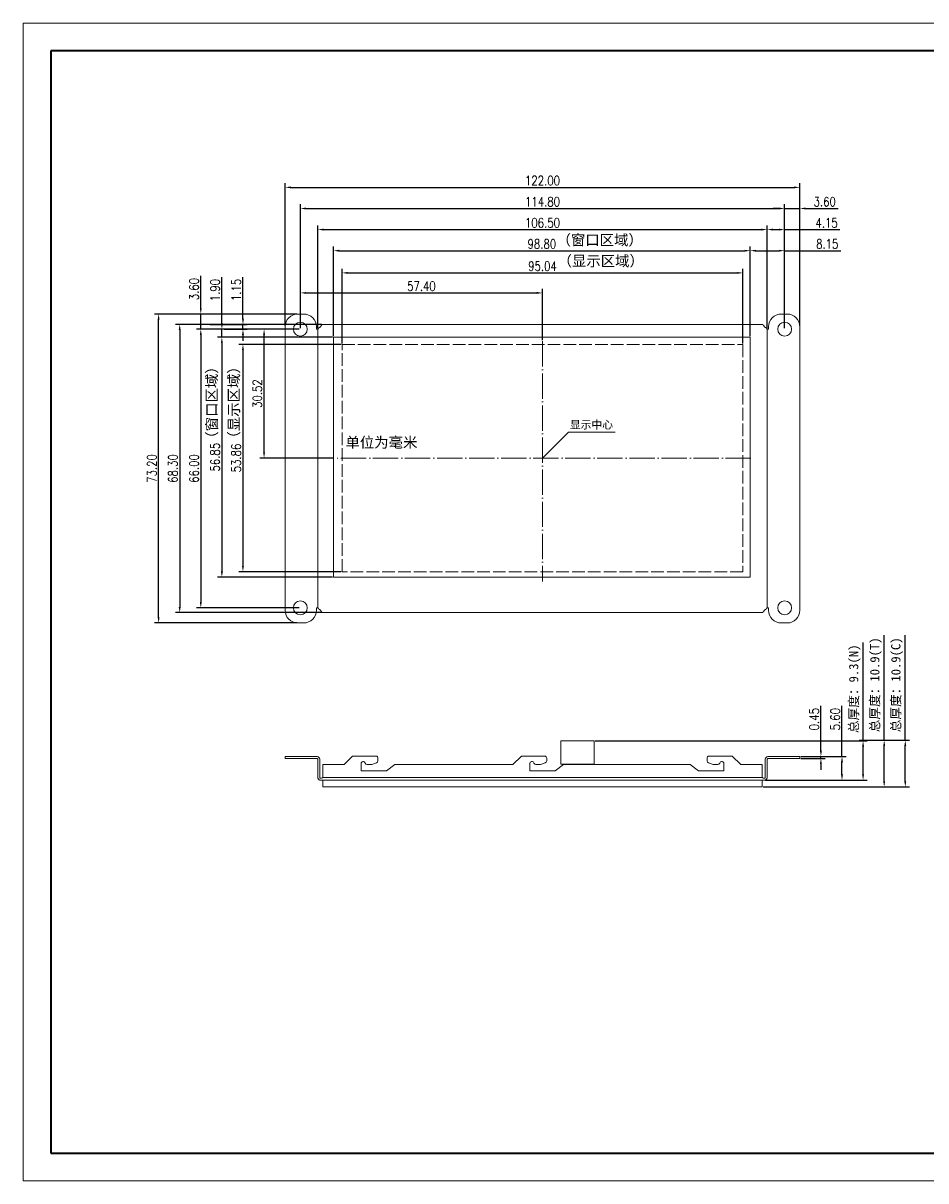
# Model space of a CAD drawing. Header units: millimetres. Extents: x 2700 to 3087, y -2647 to -2373.
# Tile 1 of 2: x 2700 to 2914, y -2647 to -2373. Entities that reach past the tile are written whole.
import ezdxf

# ---------------------------------------------------------------- set-up
doc = ezdxf.new("R2010")
doc.units = ezdxf.units.MM
doc.header["$LTSCALE"] = 0.5
doc.header["$PDSIZE"] = -5
doc.linetypes.add('ACAD_ISO02W100', pattern=[15, 12, -3])
doc.linetypes.add('ACAD_ISO04W100', pattern=[30, 24, -3, 0, -3])
doc.layers.get('0').update_dxf_attribs({"lineweight": 18})
doc.layers.get('Defpoints').update_dxf_attribs({"lineweight": 18})
doc.layers.add('粗实线层', color=7, linetype='Continuous', lineweight=35)
doc.layers.add('细实线层', color=7, linetype='Continuous', lineweight=18)
doc.styles.add('ROMANS', font='romans.shx', dxfattribs={"width": 0.8, "bigfont": 'gbcbig.shx'})
doc.styles.get("Standard").update_dxf_attribs({"font": 'txt.shx', "bigfont": 'gbcbig.shx'})
doc.styles.add('宋体', font='SimSun.ttf')
doc.dimstyles.new('ISO-25$0', dxfattribs={"dimscale": 0.8, "dimtxt": 2.75, "dimasz": 1.7, "dimexe": 1.25, "dimexo": 0.3, "dimtad": 1, "dimzin": 0, "dimdsep": 46, "dimtxsty": 'ROMANS', "dimcen": 2, "dimdle": 3.4, "dimclrd": 256, "dimclre": 256, "dimclrt": 256, "dimadec": 0, "dimazin": 0, "dimtfac": 1, "dimtmove": 0, "dimatfit": 3, "dimfxl": 0, "dimtolj": 1, "dimtzin": 0, "dimarcsym": 0})

# ---------------------------------------------------------------- blocks, each defined once
blk = doc.blocks.new('*X2')
at = {"layer": '粗实线层'}
for p, q in [((-287, 200), (-287, -200)), ((287, 200), (-287, 200)), ((-287, -200), (287, -200))]:
    blk.add_line(p, q, dxfattribs=at)
at = {"layer": '细实线层'}
for p, q in [((297, 210), (-297, 210)), ((-297, 210), (-297, -210)), ((-297, -210), (297, -210))]:
    blk.add_line(p, q, dxfattribs=at)
blk = doc.blocks.new('*D115')
at = {"lineweight": -2, "ltscale": 0.5}
for p, q in [((2765.26, -2445.05), (2765.26, -2435.69)), ((2766.62, -2436.69), (2821.3, -2436.69)), ((2822.66, -2447.91), (2822.66, -2435.69))]:
    blk.add_line(p, q, dxfattribs=at)
at = {"ltscale": 0.5}
for points in [[(2766.62, -2436.47), (2766.62, -2436.92), (2765.26, -2436.69)], [(2821.3, -2436.47), (2821.3, -2436.92), (2822.66, -2436.69)]]:
    blk.add_solid(points, dxfattribs=at)
at = {"layer": 'Defpoints', "color": 0, "ltscale": 0.5}
for p in [(2822.66, -2436.69), (2765.26, -2445.29), (2822.66, -2448.15)]:
    blk.add_point(p, dxfattribs=at)
at = {"lineweight": 0, "ltscale": 0.5, "insert": (2793.96, -2435.09), "char_height": 2.2, "attachment_point": 5, "style": 'ROMANS'}
blk.add_mtext('\\A1;57.40', dxfattribs=at)
blk = doc.blocks.new('*D112')
at = {"lineweight": -2, "ltscale": 0.5}
for p, q in [((2761.66, -2444.45), (2761.66, -2410.69)), ((2883.66, -2444.45), (2883.66, -2410.69)), ((2763.02, -2411.69), (2882.3, -2411.69))]:
    blk.add_line(p, q, dxfattribs=at)
at = {"ltscale": 0.5}
for points in [[(2763.02, -2411.47), (2763.02, -2411.92), (2761.66, -2411.69)], [(2882.3, -2411.47), (2882.3, -2411.92), (2883.66, -2411.69)]]:
    blk.add_solid(points, dxfattribs=at)
at = {"layer": 'Defpoints', "color": 0, "ltscale": 0.5}
for p in [(2883.66, -2411.69), (2761.66, -2444.69), (2883.66, -2444.69)]:
    blk.add_point(p, dxfattribs=at)
at = {"lineweight": 0, "ltscale": 0.5, "insert": (2822.66, -2410.09), "char_height": 2.2, "attachment_point": 5, "style": 'ROMANS'}
blk.add_mtext('\\A1;122.00', dxfattribs=at)
blk = doc.blocks.new('*D111')
at = {"lineweight": -2, "ltscale": 0.5}
for p, q in [((2765.26, -2445.05), (2765.26, -2415.69)), ((2880.06, -2445.05), (2880.06, -2415.69)), ((2766.62, -2416.69), (2878.7, -2416.69))]:
    blk.add_line(p, q, dxfattribs=at)
at = {"ltscale": 0.5}
for points in [[(2766.62, -2416.47), (2766.62, -2416.92), (2765.26, -2416.69)], [(2878.7, -2416.47), (2878.7, -2416.92), (2880.06, -2416.69)]]:
    blk.add_solid(points, dxfattribs=at)
at = {"layer": 'Defpoints', "color": 0, "ltscale": 0.5}
for p in [(2880.06, -2416.69), (2765.26, -2445.29), (2880.06, -2445.29)]:
    blk.add_point(p, dxfattribs=at)
at = {"lineweight": 0, "ltscale": 0.5, "insert": (2822.66, -2415.09), "char_height": 2.2, "attachment_point": 5, "style": 'ROMANS'}
blk.add_mtext('\\A1;114.80', dxfattribs=at)
blk = doc.blocks.new('*D110')
at = {"lineweight": -2, "ltscale": 0.5}
for p, q in [((2775.14, -2448.64), (2775.14, -2430.95)), ((2776.5, -2431.95), (2868.82, -2431.95)), ((2870.18, -2448.64), (2870.18, -2430.95))]:
    blk.add_line(p, q, dxfattribs=at)
at = {"ltscale": 0.5}
for points in [[(2776.5, -2431.73), (2776.5, -2432.18), (2775.14, -2431.95)], [(2868.82, -2431.73), (2868.82, -2432.18), (2870.18, -2431.95)]]:
    blk.add_solid(points, dxfattribs=at)
at = {"layer": 'Defpoints', "color": 0, "ltscale": 0.5}
for p in [(2870.18, -2431.95), (2775.14, -2448.88), (2870.18, -2448.88)]:
    blk.add_point(p, dxfattribs=at)
at = {"lineweight": 0, "ltscale": 0.5, "insert": (2822.66, -2430.35), "char_height": 2.2, "attachment_point": 5, "style": 'ROMANS'}
blk.add_mtext('\\A1;95.04', dxfattribs=at)
blk = doc.blocks.new('*D100')
at = {"lineweight": -2, "ltscale": 0.5}
for p, q in [((2773.11, -2446.95), (2773.11, -2425.69)), ((2774.47, -2426.69), (2870.55, -2426.69)), ((2871.91, -2446.95), (2871.91, -2425.69))]:
    blk.add_line(p, q, dxfattribs=at)
at = {"ltscale": 0.5}
for points in [[(2774.47, -2426.47), (2774.47, -2426.92), (2773.11, -2426.69)], [(2870.55, -2426.47), (2870.55, -2426.92), (2871.91, -2426.69)]]:
    blk.add_solid(points, dxfattribs=at)
at = {"layer": 'Defpoints', "color": 0, "ltscale": 0.5}
for p in [(2871.91, -2426.69), (2773.11, -2447.19), (2871.91, -2447.19)]:
    blk.add_point(p, dxfattribs=at)
at = {"lineweight": 0, "ltscale": 0.5, "insert": (2822.51, -2425.09), "char_height": 2.2, "attachment_point": 5, "style": 'ROMANS'}
blk.add_mtext('\\A1;98.80', dxfattribs=at)
blk = doc.blocks.new('*D99')
at = {"lineweight": -2, "ltscale": 0.5}
for p, q in [((2769.41, -2445.06), (2769.41, -2420.69)), ((2770.77, -2421.69), (2874.55, -2421.69)), ((2875.91, -2445.06), (2875.91, -2420.69))]:
    blk.add_line(p, q, dxfattribs=at)
at = {"ltscale": 0.5}
for points in [[(2770.77, -2421.47), (2770.77, -2421.92), (2769.41, -2421.69)], [(2874.55, -2421.47), (2874.55, -2421.92), (2875.91, -2421.69)]]:
    blk.add_solid(points, dxfattribs=at)
at = {"layer": 'Defpoints', "color": 0, "ltscale": 0.5}
for p in [(2875.91, -2421.69), (2769.41, -2445.3), (2875.91, -2445.3)]:
    blk.add_point(p, dxfattribs=at)
at = {"lineweight": 0, "ltscale": 0.5, "insert": (2822.66, -2420.09), "char_height": 2.2, "attachment_point": 5, "style": 'ROMANS'}
blk.add_mtext('\\A1;106.50', dxfattribs=at)
blk = doc.blocks.new('*D106')
at = {"lineweight": -2, "ltscale": 0.5}
for p, q in [((2871.91, -2433.37), (2871.91, -2425.69)), ((2873.27, -2426.69), (2878.7, -2426.69)), ((2880.06, -2432.63), (2880.06, -2425.69)), ((2880.06, -2426.69), (2893.35, -2426.69))]:
    blk.add_line(p, q, dxfattribs=at)
at = {"ltscale": 0.5}
for points in [[(2873.27, -2426.47), (2873.27, -2426.92), (2871.91, -2426.69)], [(2878.7, -2426.47), (2878.7, -2426.92), (2880.06, -2426.69)]]:
    blk.add_solid(points, dxfattribs=at)
at = {"layer": 'Defpoints', "color": 0, "ltscale": 0.5}
for p in [(2880.06, -2426.69), (2871.91, -2433.61), (2880.06, -2432.87)]:
    blk.add_point(p, dxfattribs=at)
at = {"lineweight": 0, "ltscale": 0.5, "insert": (2890.17, -2425.09), "char_height": 2.2, "attachment_point": 5, "style": 'ROMANS'}
blk.add_mtext('\\A1;8.15', dxfattribs=at)
blk = doc.blocks.new('*D105')
at = {"lineweight": -2, "ltscale": 0.5}
for p, q in [((2875.91, -2428.3), (2875.91, -2420.69)), ((2877.27, -2421.69), (2878.7, -2421.69)), ((2880.06, -2429.42), (2880.06, -2420.69)), ((2880.06, -2421.69), (2893.18, -2421.69))]:
    blk.add_line(p, q, dxfattribs=at)
at = {"ltscale": 0.5}
for points in [[(2877.27, -2421.47), (2877.27, -2421.92), (2875.91, -2421.69)], [(2878.7, -2421.47), (2878.7, -2421.92), (2880.06, -2421.69)]]:
    blk.add_solid(points, dxfattribs=at)
at = {"layer": 'Defpoints', "color": 0, "ltscale": 0.5}
for p in [(2880.06, -2421.69), (2875.91, -2428.54), (2880.06, -2429.66)]:
    blk.add_point(p, dxfattribs=at)
at = {"lineweight": 0, "ltscale": 0.5, "insert": (2890, -2420.09), "char_height": 2.2, "attachment_point": 5, "style": 'ROMANS'}
blk.add_mtext('\\A1;4.15', dxfattribs=at)
blk = doc.blocks.new('*D104')
at = {"lineweight": -2, "ltscale": 0.5}
for p, q in [((2880.06, -2423.51), (2880.06, -2415.69)), ((2883.66, -2423.17), (2883.66, -2415.69)), ((2878.7, -2416.69), (2877.34, -2416.69)), ((2880.06, -2416.69), (2883.66, -2416.69)), ((2885.02, -2416.69), (2892.74, -2416.69))]:
    blk.add_line(p, q, dxfattribs=at)
at = {"ltscale": 0.5}
for points in [[(2878.7, -2416.47), (2878.7, -2416.92), (2880.06, -2416.69)], [(2885.02, -2416.47), (2885.02, -2416.92), (2883.66, -2416.69)]]:
    blk.add_solid(points, dxfattribs=at)
at = {"layer": 'Defpoints', "color": 0, "ltscale": 0.5}
for p in [(2883.66, -2416.69), (2880.06, -2423.75), (2883.66, -2423.41)]:
    blk.add_point(p, dxfattribs=at)
at = {"lineweight": 0, "ltscale": 0.5, "insert": (2889.56, -2415.09), "char_height": 2.2, "attachment_point": 5, "style": 'ROMANS'}
blk.add_mtext('\\A1;3.60', dxfattribs=at)
blk = doc.blocks.new('*D103')
at = {"lineweight": -2, "ltscale": 0.5}
for p, q in [((2751.66, -2442.78), (2751.66, -2432.94)), ((2743.82, -2444.14), (2752.66, -2444.14)), ((2747.24, -2445.29), (2752.66, -2445.29)), ((2751.66, -2445.29), (2751.66, -2444.14)), ((2751.66, -2446.65), (2751.66, -2448.01))]:
    blk.add_line(p, q, dxfattribs=at)
at = {"ltscale": 0.5}
for points in [[(2751.43, -2442.78), (2751.89, -2442.78), (2751.66, -2444.14)], [(2751.43, -2446.65), (2751.89, -2446.65), (2751.66, -2445.29)]]:
    blk.add_solid(points, dxfattribs=at)
at = {"layer": 'Defpoints', "color": 0, "ltscale": 0.5}
for p in [(2743.58, -2444.14), (2747, -2445.29), (2751.66, -2444.14)]:
    blk.add_point(p, dxfattribs=at)
at = {"lineweight": 0, "ltscale": 0.5, "insert": (2750.06, -2435.99), "char_height": 2.2, "attachment_point": 5, "rotation": 90, "style": 'ROMANS'}
blk.add_mtext('\\A1;1.15', dxfattribs=at)
blk = doc.blocks.new('*D102')
at = {"lineweight": -2, "ltscale": 0.5}
for p, q in [((2746.66, -2443.93), (2746.66, -2432.97)), ((2753.37, -2445.29), (2745.66, -2445.29)), ((2746.66, -2447.19), (2746.66, -2445.29)), ((2753.23, -2447.19), (2745.66, -2447.19)), ((2746.66, -2448.55), (2746.66, -2449.91))]:
    blk.add_line(p, q, dxfattribs=at)
at = {"ltscale": 0.5}
for points in [[(2746.43, -2443.93), (2746.89, -2443.93), (2746.66, -2445.29)], [(2746.43, -2448.55), (2746.89, -2448.55), (2746.66, -2447.19)]]:
    blk.add_solid(points, dxfattribs=at)
at = {"layer": 'Defpoints', "color": 0, "ltscale": 0.5}
for p in [(2746.66, -2445.29), (2753.61, -2445.29), (2753.47, -2447.19)]:
    blk.add_point(p, dxfattribs=at)
at = {"lineweight": 0, "ltscale": 0.5, "insert": (2745.06, -2436.03), "char_height": 2.2, "attachment_point": 5, "rotation": 90, "style": 'ROMANS'}
blk.add_mtext('\\A1;1.90', dxfattribs=at)
blk = doc.blocks.new('*D101')
at = {"lineweight": -2, "ltscale": 0.5}
for p, q in [((2741.66, -2440.33), (2741.66, -2432.61)), ((2748.87, -2441.69), (2740.66, -2441.69)), ((2741.66, -2445.29), (2741.66, -2441.69)), ((2749.06, -2445.29), (2740.66, -2445.29)), ((2741.66, -2446.65), (2741.66, -2448.01))]:
    blk.add_line(p, q, dxfattribs=at)
at = {"ltscale": 0.5}
for points in [[(2741.43, -2440.33), (2741.89, -2440.33), (2741.66, -2441.69)], [(2741.43, -2446.65), (2741.89, -2446.65), (2741.66, -2445.29)]]:
    blk.add_solid(points, dxfattribs=at)
at = {"layer": 'Defpoints', "color": 0, "ltscale": 0.5}
for p in [(2741.66, -2441.69), (2749.11, -2441.69), (2749.3, -2445.29)]:
    blk.add_point(p, dxfattribs=at)
at = {"lineweight": 0, "ltscale": 0.5, "insert": (2740.06, -2435.79), "char_height": 2.2, "attachment_point": 5, "rotation": 90, "style": 'ROMANS'}
blk.add_mtext('\\A1;3.60', dxfattribs=at)
blk = doc.blocks.new('*D116')
at = {"lineweight": -2, "ltscale": 0.5}
for p, q in [((2765.02, -2445.29), (2755.66, -2445.29)), ((2756.66, -2474.45), (2756.66, -2446.65)), ((2773.02, -2475.81), (2755.66, -2475.81))]:
    blk.add_line(p, q, dxfattribs=at)
at = {"ltscale": 0.5}
for points in [[(2756.43, -2446.65), (2756.89, -2446.65), (2756.66, -2445.29)], [(2756.43, -2474.45), (2756.89, -2474.45), (2756.66, -2475.81)]]:
    blk.add_solid(points, dxfattribs=at)
at = {"layer": 'Defpoints', "color": 0, "ltscale": 0.5}
for p in [(2756.66, -2445.29), (2765.26, -2445.29), (2773.26, -2475.81)]:
    blk.add_point(p, dxfattribs=at)
at = {"lineweight": 0, "ltscale": 0.5, "insert": (2755.06, -2460.55), "char_height": 2.2, "attachment_point": 5, "rotation": 90, "style": 'ROMANS'}
blk.add_mtext('\\A1;30.52', dxfattribs=at)
blk = doc.blocks.new('*D114')
at = {"lineweight": -2, "ltscale": 0.5}
for p, q in [((2764.42, -2441.69), (2730.66, -2441.69)), ((2731.66, -2513.53), (2731.66, -2443.05)), ((2764.42, -2514.89), (2730.66, -2514.89))]:
    blk.add_line(p, q, dxfattribs=at)
at = {"ltscale": 0.5}
for points in [[(2731.43, -2443.05), (2731.89, -2443.05), (2731.66, -2441.69)], [(2731.43, -2513.53), (2731.89, -2513.53), (2731.66, -2514.89)]]:
    blk.add_solid(points, dxfattribs=at)
at = {"layer": 'Defpoints', "color": 0, "ltscale": 0.5}
for p in [(2731.66, -2441.69), (2764.66, -2441.69), (2764.66, -2514.89)]:
    blk.add_point(p, dxfattribs=at)
at = {"lineweight": 0, "ltscale": 0.5, "insert": (2730.06, -2478.29), "char_height": 2.2, "attachment_point": 5, "rotation": 90, "style": 'ROMANS'}
blk.add_mtext('\\A1;73.20', dxfattribs=at)
blk = doc.blocks.new('*D113')
at = {"lineweight": -2, "ltscale": 0.5}
for p, q in [((2770.33, -2444.14), (2735.66, -2444.14)), ((2736.66, -2445.5), (2736.66, -2511.08)), ((2770.33, -2512.44), (2735.66, -2512.44))]:
    blk.add_line(p, q, dxfattribs=at)
at = {"ltscale": 0.5}
for points in [[(2736.43, -2445.5), (2736.89, -2445.5), (2736.66, -2444.14)], [(2736.43, -2511.08), (2736.89, -2511.08), (2736.66, -2512.44)]]:
    blk.add_solid(points, dxfattribs=at)
at = {"layer": 'Defpoints', "color": 0, "ltscale": 0.5}
for p in [(2770.57, -2444.14), (2736.66, -2512.44), (2770.57, -2512.44)]:
    blk.add_point(p, dxfattribs=at)
at = {"lineweight": 0, "ltscale": 0.5, "insert": (2735.06, -2478.29), "char_height": 2.2, "attachment_point": 5, "rotation": 90, "style": 'ROMANS'}
blk.add_mtext('\\A1;68.30', dxfattribs=at)
blk = doc.blocks.new('*D109')
at = {"lineweight": -2, "ltscale": 0.5}
for p, q in [((2774.9, -2448.88), (2750.65, -2448.88)), ((2751.65, -2450.24), (2751.65, -2501.38)), ((2774.9, -2502.74), (2750.65, -2502.74))]:
    blk.add_line(p, q, dxfattribs=at)
at = {"ltscale": 0.5}
for points in [[(2751.42, -2450.24), (2751.88, -2450.24), (2751.65, -2448.88)], [(2751.42, -2501.38), (2751.88, -2501.38), (2751.65, -2502.74)]]:
    blk.add_solid(points, dxfattribs=at)
at = {"layer": 'Defpoints', "color": 0, "ltscale": 0.5}
for p in [(2775.14, -2448.88), (2751.65, -2502.74), (2775.14, -2502.74)]:
    blk.add_point(p, dxfattribs=at)
at = {"lineweight": 0, "ltscale": 0.5, "insert": (2750.05, -2475.81), "char_height": 2.2, "attachment_point": 5, "rotation": 90, "style": 'ROMANS'}
blk.add_mtext('\\A1;53.86', dxfattribs=at)
blk = doc.blocks.new('*D108')
at = {"lineweight": -2, "ltscale": 0.5}
for p, q in [((2772.87, -2447.19), (2745.66, -2447.19)), ((2746.66, -2448.55), (2746.66, -2502.68)), ((2772.87, -2504.04), (2745.66, -2504.04))]:
    blk.add_line(p, q, dxfattribs=at)
at = {"ltscale": 0.5}
for points in [[(2746.43, -2448.55), (2746.89, -2448.55), (2746.66, -2447.19)], [(2746.43, -2502.68), (2746.89, -2502.68), (2746.66, -2504.04)]]:
    blk.add_solid(points, dxfattribs=at)
at = {"layer": 'Defpoints', "color": 0, "ltscale": 0.5}
for p in [(2773.11, -2447.19), (2746.66, -2504.04), (2773.11, -2504.04)]:
    blk.add_point(p, dxfattribs=at)
at = {"lineweight": 0, "ltscale": 0.5, "insert": (2745.06, -2475.62), "char_height": 2.2, "attachment_point": 5, "rotation": 90, "style": 'ROMANS'}
blk.add_mtext('\\A1;56.85', dxfattribs=at)
blk = doc.blocks.new('*D107')
at = {"lineweight": -2, "ltscale": 0.5}
for p, q in [((2765.02, -2445.29), (2740.66, -2445.29)), ((2741.66, -2446.65), (2741.66, -2509.93)), ((2765.02, -2511.29), (2740.66, -2511.29))]:
    blk.add_line(p, q, dxfattribs=at)
at = {"ltscale": 0.5}
for points in [[(2741.43, -2446.65), (2741.89, -2446.65), (2741.66, -2445.29)], [(2741.43, -2509.93), (2741.89, -2509.93), (2741.66, -2511.29)]]:
    blk.add_solid(points, dxfattribs=at)
at = {"layer": 'Defpoints', "color": 0, "ltscale": 0.5}
for p in [(2765.26, -2445.29), (2741.66, -2511.29), (2765.26, -2511.29)]:
    blk.add_point(p, dxfattribs=at)
at = {"lineweight": 0, "ltscale": 0.5, "insert": (2740.06, -2478.29), "char_height": 2.2, "attachment_point": 5, "rotation": 90, "style": 'ROMANS'}
blk.add_mtext('\\A1;66.00', dxfattribs=at)
blk = doc.blocks.new('*D119')
at = {"lineweight": -2, "ltscale": 0.5}
for p, q in [((2908.66, -2542.68), (2908.66, -2517.78)), ((2902.87, -2542.68), (2909.66, -2542.68)), ((2908.66, -2552.37), (2908.66, -2544.04)), ((2878.06, -2553.73), (2909.66, -2553.73))]:
    blk.add_line(p, q, dxfattribs=at)
at = {"ltscale": 0.5}
for points in [[(2908.43, -2544.04), (2908.89, -2544.04), (2908.66, -2542.68)], [(2908.43, -2552.37), (2908.89, -2552.37), (2908.66, -2553.73)]]:
    blk.add_solid(points, dxfattribs=at)
at = {"layer": 'Defpoints', "color": 0, "ltscale": 0.5}
for p in [(2902.63, -2542.68), (2908.66, -2542.68), (2877.82, -2553.73)]:
    blk.add_point(p, dxfattribs=at)
at = {"lineweight": 0, "ltscale": 0.5, "insert": (2906.71, -2529.55), "char_height": 2.2, "attachment_point": 5, "rotation": 90, "style": '宋体'}
blk.add_mtext('\\A1;总厚度：10.9(C)', dxfattribs=at)
blk = doc.blocks.new('*D118')
at = {"lineweight": -2, "ltscale": 0.5}
for p, q in [((2903.66, -2542.68), (2903.66, -2517.78)), ((2897.72, -2542.68), (2904.66, -2542.68)), ((2903.66, -2552.37), (2903.66, -2544.04)), ((2874.99, -2553.73), (2904.66, -2553.73))]:
    blk.add_line(p, q, dxfattribs=at)
at = {"ltscale": 0.5}
for points in [[(2903.43, -2544.04), (2903.89, -2544.04), (2903.66, -2542.68)], [(2903.43, -2552.37), (2903.89, -2552.37), (2903.66, -2553.73)]]:
    blk.add_solid(points, dxfattribs=at)
at = {"layer": 'Defpoints', "color": 0, "ltscale": 0.5}
for p in [(2897.48, -2542.68), (2903.66, -2542.68), (2874.75, -2553.73)]:
    blk.add_point(p, dxfattribs=at)
at = {"lineweight": 0, "ltscale": 0.5, "insert": (2901.71, -2529.55), "char_height": 2.2, "attachment_point": 5, "rotation": 90, "style": '宋体'}
blk.add_mtext('\\A1;总厚度：10.9(T)', dxfattribs=at)
blk = doc.blocks.new('*D117')
at = {"lineweight": -2, "ltscale": 0.5}
for p, q in [((2898.66, -2542.83), (2898.66, -2519.5)), ((2835.12, -2542.83), (2899.66, -2542.83)), ((2898.66, -2550.77), (2898.66, -2544.19)), ((2879.68, -2552.13), (2899.66, -2552.13))]:
    blk.add_line(p, q, dxfattribs=at)
at = {"ltscale": 0.5}
for points in [[(2898.43, -2544.19), (2898.89, -2544.19), (2898.66, -2542.83)], [(2898.43, -2550.77), (2898.89, -2550.77), (2898.66, -2552.13)]]:
    blk.add_solid(points, dxfattribs=at)
at = {"layer": 'Defpoints', "color": 0, "ltscale": 0.5}
for p in [(2834.88, -2542.83), (2898.66, -2542.83), (2879.44, -2552.13)]:
    blk.add_point(p, dxfattribs=at)
at = {"lineweight": 0, "ltscale": 0.5, "insert": (2896.71, -2530.49), "char_height": 2.2, "attachment_point": 5, "rotation": 90, "style": '宋体'}
blk.add_mtext('\\A1;总厚度：9.3(N)', dxfattribs=at)
blk = doc.blocks.new('*D121')
at = {"lineweight": -2, "ltscale": 0.5}
for p, q in [((2893.66, -2546.53), (2893.66, -2534.5)), ((2883.9, -2546.53), (2894.66, -2546.53)), ((2893.66, -2550.77), (2893.66, -2547.89)), ((2875.5, -2552.13), (2894.66, -2552.13))]:
    blk.add_line(p, q, dxfattribs=at)
at = {"ltscale": 0.5}
for points in [[(2893.43, -2547.89), (2893.89, -2547.89), (2893.66, -2546.53)], [(2893.43, -2550.77), (2893.89, -2550.77), (2893.66, -2552.13)]]:
    blk.add_solid(points, dxfattribs=at)
at = {"layer": 'Defpoints', "color": 0, "ltscale": 0.5}
for p in [(2883.66, -2546.53), (2893.66, -2546.53), (2875.26, -2552.13)]:
    blk.add_point(p, dxfattribs=at)
at = {"lineweight": 0, "ltscale": 0.5, "insert": (2892.06, -2537.68), "char_height": 2.2, "attachment_point": 5, "rotation": 90, "style": 'ROMANS'}
blk.add_mtext('\\A1;5.60', dxfattribs=at)
blk = doc.blocks.new('*D120')
at = {"lineweight": -2, "ltscale": 0.5}
for p, q in [((2888.66, -2545.17), (2888.66, -2534.5)), ((2883.9, -2546.53), (2889.66, -2546.53)), ((2883.9, -2546.98), (2889.66, -2546.98)), ((2888.66, -2546.98), (2888.66, -2546.53)), ((2888.66, -2548.34), (2888.66, -2549.7))]:
    blk.add_line(p, q, dxfattribs=at)
at = {"ltscale": 0.5}
for points in [[(2888.43, -2545.17), (2888.89, -2545.17), (2888.66, -2546.53)], [(2888.43, -2548.34), (2888.89, -2548.34), (2888.66, -2546.98)]]:
    blk.add_solid(points, dxfattribs=at)
at = {"layer": 'Defpoints', "color": 0, "ltscale": 0.5}
for p in [(2883.66, -2546.53), (2883.66, -2546.98), (2888.66, -2546.53)]:
    blk.add_point(p, dxfattribs=at)
at = {"lineweight": 0, "ltscale": 0.5, "insert": (2887.06, -2537.68), "char_height": 2.2, "attachment_point": 5, "rotation": 90, "style": 'ROMANS'}
blk.add_mtext('\\A1;0.45', dxfattribs=at)

msp = doc.modelspace()

# ---------------------------------------------------------------- linework, layer by layer
at = {"lineweight": 0}
for p, q in [((2764.66, -2441.692), (2766.06, -2441.692)), ((2879.26, -2441.692), (2880.66, -2441.692)), ((2761.66, -2511.892), (2761.66, -2444.692)), ((2769.06, -2444.692), (2769.06, -2445.299)), ((2769.06, -2445.299), (2769.21, -2445.299)), ((2769.41, -2445.299), (2769.21, -2445.299)), ((2769.41, -2511.285), (2769.41, -2445.299)), ((2770.567, -2444.142), (2874.753, -2444.142)), ((2875.91, -2445.299), (2875.91, -2511.285)), ((2876.11, -2445.299), (2875.91, -2445.299)), ((2876.11, -2445.299), (2876.26, -2445.299)), ((2876.26, -2445.299), (2876.26, -2444.692)), ((2883.66, -2444.692), (2883.66, -2511.892)), ((2871.91, -2447.192), (2773.11, -2447.192)), ((2773.11, -2447.192), (2773.11, -2504.042)), ((2871.91, -2504.042), (2871.91, -2447.192)), ((2822.67, -2475.81), (2828.835, -2469.651)), ((2828.835, -2469.651), (2839.912, -2469.651)), ((2773.11, -2504.042), (2871.91, -2504.042)), ((2769.21, -2511.285), (2769.06, -2511.285)), ((2769.06, -2511.285), (2769.06, -2511.892)), ((2769.21, -2511.285), (2769.41, -2511.285)), ((2875.91, -2511.285), (2876.11, -2511.285)), ((2876.26, -2511.285), (2876.11, -2511.285)), ((2876.26, -2511.892), (2876.26, -2511.285)), ((2766.06, -2514.892), (2764.66, -2514.892)), ((2874.753, -2512.442), (2770.567, -2512.442)), ((2880.66, -2514.892), (2879.26, -2514.892)), ((2761.66, -2546.982), (2761.66, -2546.532)), ((2761.66, -2546.532), (2764.66, -2546.532)), ((2764.66, -2546.982), (2761.66, -2546.982)), ((2764.66, -2546.532), (2766.06, -2546.532)), ((2764.66, -2546.982), (2766.06, -2546.982)), ((2766.06, -2546.532), (2769.06, -2546.532)), ((2769.06, -2546.982), (2766.06, -2546.982)), ((2769.06, -2546.532), (2769.21, -2546.532)), ((2769.06, -2546.982), (2769.21, -2546.982)), ((2769.41, -2551.482), (2769.41, -2547.182)), ((2769.86, -2551.482), (2769.86, -2547.182)), ((2777.66, -2546.432), (2775.66, -2548.432)), ((2783.16, -2546.432), (2777.66, -2546.432)), ((2783.66, -2547.541), (2783.66, -2546.932)), ((2817.66, -2546.432), (2815.66, -2548.432)), ((2823.16, -2546.432), (2817.66, -2546.432)), ((2823.66, -2547.541), (2823.66, -2546.932)), ((2861.66, -2546.932), (2861.66, -2547.541)), ((2867.66, -2546.432), (2862.16, -2546.432)), ((2869.66, -2548.432), (2867.66, -2546.432)), ((2875.46, -2547.182), (2875.46, -2551.482)), ((2875.91, -2547.182), (2875.91, -2551.482)), ((2876.11, -2546.532), (2876.26, -2546.532)), ((2876.11, -2546.982), (2876.26, -2546.982)), ((2876.26, -2546.532), (2879.26, -2546.532)), ((2879.26, -2546.982), (2876.26, -2546.982)), ((2879.26, -2546.532), (2880.66, -2546.532)), ((2879.26, -2546.982), (2880.66, -2546.982)), ((2880.66, -2546.532), (2883.66, -2546.532)), ((2883.66, -2546.982), (2880.66, -2546.982)), ((2883.66, -2546.532), (2883.66, -2546.982)), ((2775.66, -2548.432), (2770.567, -2548.432)), ((2770.567, -2548.432), (2770.567, -2551.482)), ((2779.66, -2549.932), (2779.66, -2548.232)), ((2785.66, -2549.932), (2779.66, -2549.932)), ((2781.114, -2548.432), (2782.032, -2548.432)), ((2782.196, -2548.404), (2783.324, -2548.013)), ((2787.66, -2548.432), (2785.66, -2549.932)), ((2815.66, -2548.432), (2787.66, -2548.432)), ((2819.66, -2549.932), (2819.66, -2548.232)), ((2825.66, -2549.932), (2819.66, -2549.932)), ((2821.114, -2548.432), (2822.032, -2548.432)), ((2822.196, -2548.404), (2823.324, -2548.013)), ((2827.66, -2548.432), (2825.66, -2549.932)), ((2857.66, -2548.432), (2827.66, -2548.432)), ((2859.66, -2549.932), (2857.66, -2548.432)), ((2865.66, -2549.932), (2859.66, -2549.932)), ((2863.125, -2548.404), (2861.997, -2548.013)), ((2864.206, -2548.432), (2863.288, -2548.432)), ((2865.66, -2548.232), (2865.66, -2549.932)), ((2874.753, -2548.432), (2869.66, -2548.432)), ((2874.753, -2551.482), (2874.753, -2548.432)), ((2875.26, -2552.132), (2770.06, -2552.132)), ((2770.567, -2551.482), (2874.753, -2551.482))]:
    msp.add_line(p, q, dxfattribs=at)
at = {"linetype": 'ACAD_ISO04W100', "lineweight": 0, "ltscale": 0.5}
for p, q in [((2822.66, -2448.151), (2822.66, -2505.041)), ((2872.06, -2475.81), (2773.26, -2475.81))]:
    msp.add_line(p, q, dxfattribs=at)
msp.add_line((2773.105, -2640.527), (2938.2, -2640.527))
at = {"color": 1, "linetype": 'ACAD_ISO02W100', "lineweight": 0, "ltscale": 0.5}
msp.add_lwpolyline([(2775.14, -2448.882), (2870.18, -2448.882), (2870.18, -2502.738), (2775.14, -2502.738)], close=True, dxfattribs=at)
at = {"lineweight": 0, "ltscale": 0.5}
for points in [[(2834.876, -2548.332), (2827.023, -2548.332), (2827.023, -2542.832), (2834.876, -2542.832)], [(2770.567, -2552.132), (2874.753, -2552.132), (2874.753, -2553.732), (2770.567, -2553.732)]]:
    msp.add_lwpolyline(points, close=True, dxfattribs=at)
at = {"lineweight": 0}
for centre in [(2765.26, -2445.292), (2880.06, -2445.292), (2765.26, -2511.292), (2880.06, -2511.292)]:
    msp.add_circle(centre, 1.65, dxfattribs=at)
for centre, radius, start, end in [((2764.66, -2444.692), 3, 90, 180), ((2766.06, -2444.692), 3, 0, 90), ((2879.26, -2444.692), 3, 90, 180), ((2880.66, -2444.692), 3, 0, 90), ((2764.66, -2511.892), 3, 180, 270), ((2766.06, -2511.892), 3, 270, 0), ((2879.26, -2511.892), 3, 180, 270), ((2880.66, -2511.892), 3, 270, 0), ((2769.21, -2547.182), 0.65, 0, 90), ((2769.21, -2547.182), 0.2, 0, 90), ((2780.16, -2548.232), 0.5, 17.4576, 180), ((2783.16, -2546.932), 0.5, 0, 90), ((2783.16, -2547.541), 0.5, 289.10643, 0), ((2820.16, -2548.232), 0.5, 17.4576, 180), ((2823.16, -2546.932), 0.5, 0, 90), ((2823.16, -2547.541), 0.5, 289.10643, 0), ((2862.16, -2546.932), 0.5, 90, 180), ((2862.16, -2547.541), 0.5, 180, 250.89357), ((2865.16, -2548.232), 0.5, 0, 162.5424), ((2876.11, -2547.182), 0.65, 90, 180), ((2876.11, -2547.182), 0.2, 90, 180), ((2781.114, -2547.932), 0.5, 197.4576, 270), ((2782.032, -2547.932), 0.5, 270, 289.10643), ((2821.114, -2547.932), 0.5, 197.4576, 270), ((2822.032, -2547.932), 0.5, 270, 289.10643), ((2863.288, -2547.932), 0.5, 250.89357, 270), ((2864.206, -2547.932), 0.5, 270, 342.5424)]:
    msp.add_arc(centre, radius, start, end, dxfattribs=at)
for points, knots in [([(2769.41, -2445.299), (2769.411, -2445.298), (2769.412, -2445.296), (2769.42, -2445.282), (2769.433, -2445.262), (2769.45, -2445.235), (2769.472, -2445.203), (2769.498, -2445.167), (2769.528, -2445.128), (2769.562, -2445.087), (2769.6, -2445.045), (2769.641, -2445.003), (2769.685, -2444.962), (2769.733, -2444.923), (2769.782, -2444.887), (2769.834, -2444.855), (2769.888, -2444.829), (2769.944, -2444.808), (2770.002, -2444.794), (2770.041, -2444.793), (2770.06, -2444.792)], [0, 0, 0, 0, 0.0502236, 0.1011123, 0.1533983, 0.2074426, 0.2633112, 0.3208521, 0.3797611, 0.4396327, 0.5, 0.5603673, 0.6202389, 0.6791479, 0.7366888, 0.7925574, 0.8466017, 0.8988877, 0.9497764, 1, 1, 1, 1]), ([(2770.06, -2444.792), (2770.061, -2444.772), (2770.063, -2444.733), (2770.077, -2444.676), (2770.097, -2444.62), (2770.124, -2444.566), (2770.156, -2444.514), (2770.192, -2444.464), (2770.231, -2444.417), (2770.272, -2444.373), (2770.314, -2444.332), (2770.356, -2444.294), (2770.397, -2444.26), (2770.436, -2444.229), (2770.472, -2444.203), (2770.504, -2444.181), (2770.531, -2444.164), (2770.551, -2444.151), (2770.565, -2444.143), (2770.567, -2444.142), (2770.567, -2444.142)], [0, 0, 0, 0, 0.0502236, 0.1011123, 0.1533983, 0.2074426, 0.2633112, 0.3208521, 0.3797611, 0.4396327, 0.5, 0.5603673, 0.6202389, 0.6791479, 0.7366888, 0.7925574, 0.8466017, 0.8988877, 0.9497764, 1, 1, 1, 1]), ([(2874.753, -2444.142), (2874.754, -2444.142), (2874.756, -2444.143), (2874.77, -2444.151), (2874.79, -2444.164), (2874.817, -2444.181), (2874.849, -2444.203), (2874.885, -2444.229), (2874.924, -2444.26), (2874.965, -2444.294), (2875.007, -2444.332), (2875.049, -2444.373), (2875.09, -2444.417), (2875.129, -2444.464), (2875.165, -2444.514), (2875.197, -2444.566), (2875.223, -2444.62), (2875.244, -2444.676), (2875.258, -2444.733), (2875.259, -2444.772), (2875.26, -2444.792)], [0, 0, 0, 0, 0.0502236, 0.1011123, 0.1533983, 0.2074426, 0.2633112, 0.3208521, 0.3797611, 0.4396327, 0.5, 0.5603673, 0.6202389, 0.6791479, 0.7366888, 0.7925574, 0.8466017, 0.8988877, 0.9497764, 1, 1, 1, 1]), ([(2875.26, -2444.792), (2875.28, -2444.793), (2875.319, -2444.794), (2875.376, -2444.808), (2875.432, -2444.829), (2875.486, -2444.855), (2875.539, -2444.887), (2875.588, -2444.923), (2875.635, -2444.962), (2875.679, -2445.003), (2875.721, -2445.045), (2875.758, -2445.087), (2875.792, -2445.128), (2875.823, -2445.167), (2875.849, -2445.203), (2875.871, -2445.235), (2875.888, -2445.262), (2875.901, -2445.282), (2875.909, -2445.296), (2875.91, -2445.298), (2875.91, -2445.299)], [0, 0, 0, 0, 0.05022362, 0.10111226, 0.15339825, 0.2074426, 0.26331117, 0.32085209, 0.3797611, 0.43963269, 0.5, 0.56036731, 0.6202389, 0.67914791, 0.73668883, 0.7925574, 0.84660175, 0.89888774, 0.94977638, 1, 1, 1, 1]), ([(2770.06, -2511.792), (2770.041, -2511.791), (2770.002, -2511.789), (2769.944, -2511.775), (2769.888, -2511.755), (2769.834, -2511.728), (2769.782, -2511.696), (2769.733, -2511.66), (2769.685, -2511.621), (2769.641, -2511.58), (2769.6, -2511.538), (2769.562, -2511.496), (2769.528, -2511.455), (2769.498, -2511.416), (2769.472, -2511.38), (2769.45, -2511.348), (2769.433, -2511.321), (2769.42, -2511.301), (2769.412, -2511.287), (2769.411, -2511.285), (2769.41, -2511.285)], [0, 0, 0, 0, 0.05022362, 0.10111226, 0.15339825, 0.2074426, 0.26331117, 0.32085209, 0.3797611, 0.43963269, 0.5, 0.56036731, 0.6202389, 0.67914791, 0.73668883, 0.7925574, 0.84660175, 0.89888774, 0.94977638, 1, 1, 1, 1]), ([(2770.567, -2512.442), (2770.567, -2512.441), (2770.565, -2512.44), (2770.551, -2512.432), (2770.531, -2512.419), (2770.504, -2512.402), (2770.472, -2512.38), (2770.436, -2512.354), (2770.397, -2512.324), (2770.356, -2512.29), (2770.314, -2512.252), (2770.272, -2512.211), (2770.231, -2512.167), (2770.192, -2512.12), (2770.156, -2512.07), (2770.124, -2512.018), (2770.097, -2511.964), (2770.077, -2511.908), (2770.063, -2511.85), (2770.061, -2511.811), (2770.06, -2511.792)], [0, 0, 0, 0, 0.0502236, 0.1011123, 0.1533983, 0.2074426, 0.2633112, 0.3208521, 0.3797611, 0.4396327, 0.5, 0.5603673, 0.6202389, 0.6791479, 0.7366888, 0.7925574, 0.8466017, 0.8988877, 0.9497764, 1, 1, 1, 1]), ([(2875.26, -2511.792), (2875.259, -2511.811), (2875.258, -2511.85), (2875.244, -2511.908), (2875.223, -2511.964), (2875.197, -2512.018), (2875.165, -2512.07), (2875.129, -2512.12), (2875.09, -2512.167), (2875.049, -2512.211), (2875.007, -2512.252), (2874.965, -2512.29), (2874.924, -2512.324), (2874.885, -2512.354), (2874.849, -2512.38), (2874.817, -2512.402), (2874.79, -2512.419), (2874.77, -2512.432), (2874.756, -2512.44), (2874.754, -2512.441), (2874.753, -2512.442)], [0, 0, 0, 0, 0.0502236, 0.1011123, 0.1533983, 0.2074426, 0.2633112, 0.3208521, 0.3797611, 0.4396327, 0.5, 0.5603673, 0.6202389, 0.6791479, 0.7366888, 0.7925574, 0.8466017, 0.8988877, 0.9497764, 1, 1, 1, 1]), ([(2875.91, -2511.285), (2875.91, -2511.285), (2875.909, -2511.287), (2875.901, -2511.301), (2875.888, -2511.321), (2875.871, -2511.348), (2875.849, -2511.38), (2875.823, -2511.416), (2875.792, -2511.455), (2875.758, -2511.496), (2875.721, -2511.538), (2875.679, -2511.58), (2875.635, -2511.621), (2875.588, -2511.66), (2875.539, -2511.696), (2875.486, -2511.728), (2875.432, -2511.755), (2875.376, -2511.775), (2875.319, -2511.789), (2875.28, -2511.791), (2875.26, -2511.792)], [0, 0, 0, 0, 0.0502236, 0.1011123, 0.1533983, 0.2074426, 0.2633112, 0.3208521, 0.3797611, 0.4396327, 0.5, 0.5603673, 0.6202389, 0.6791479, 0.7366888, 0.7925574, 0.8466017, 0.8988877, 0.9497764, 1, 1, 1, 1]), ([(2769.41, -2551.482), (2769.411, -2551.501), (2769.412, -2551.54), (2769.42, -2551.598), (2769.433, -2551.654), (2769.45, -2551.708), (2769.472, -2551.76), (2769.498, -2551.81), (2769.528, -2551.857), (2769.562, -2551.901), (2769.6, -2551.942), (2769.641, -2551.98), (2769.685, -2552.014), (2769.733, -2552.044), (2769.782, -2552.07), (2769.834, -2552.092), (2769.888, -2552.109), (2769.944, -2552.122), (2770.002, -2552.13), (2770.041, -2552.131), (2770.06, -2552.132)], [0, 0, 0, 0, 0.0502236, 0.1011123, 0.1533983, 0.2074426, 0.2633112, 0.3208521, 0.3797611, 0.4396327, 0.5, 0.5603673, 0.6202389, 0.6791479, 0.7366888, 0.7925574, 0.8466017, 0.8988877, 0.9497764, 1, 1, 1, 1]), ([(2770.06, -2551.682), (2770.006, -2551.682), (2769.955, -2551.66), (2769.882, -2551.587), (2769.86, -2551.536), (2769.86, -2551.482)], [0, 0, 0, 0, 0.5, 0.5, 1, 1, 1, 1]), ([(2770.567, -2551.482), (2770.567, -2551.536), (2770.441, -2551.587), (2770.187, -2551.66), (2770.06, -2551.682), (2770.06, -2551.682)], [0, 0, 0, 0, 0.5, 0.5, 1, 1, 1, 1]), ([(2875.26, -2551.682), (2875.26, -2551.682), (2875.134, -2551.66), (2874.88, -2551.587), (2874.753, -2551.536), (2874.753, -2551.482)], [0, 0, 0, 0, 0.5, 0.5, 1, 1, 1, 1]), ([(2875.26, -2552.132), (2875.28, -2552.131), (2875.319, -2552.13), (2875.376, -2552.122), (2875.432, -2552.109), (2875.486, -2552.092), (2875.539, -2552.07), (2875.588, -2552.044), (2875.635, -2552.014), (2875.679, -2551.98), (2875.721, -2551.942), (2875.758, -2551.901), (2875.792, -2551.857), (2875.823, -2551.81), (2875.849, -2551.76), (2875.871, -2551.708), (2875.888, -2551.654), (2875.901, -2551.598), (2875.909, -2551.54), (2875.91, -2551.501), (2875.91, -2551.482)], [0, 0, 0, 0, 0.05022362, 0.10111226, 0.15339825, 0.2074426, 0.26331117, 0.32085209, 0.3797611, 0.43963269, 0.5, 0.56036731, 0.6202389, 0.67914791, 0.73668883, 0.7925574, 0.84660175, 0.89888774, 0.94977638, 1, 1, 1, 1]), ([(2875.46, -2551.482), (2875.46, -2551.536), (2875.438, -2551.587), (2875.365, -2551.66), (2875.314, -2551.682), (2875.26, -2551.682)], [0, 0, 0, 0, 0.5, 0.5, 1, 1, 1, 1])]:
    msp.add_open_spline(points, degree=3, knots=knots, dxfattribs=at)

# ---------------------------------------------------------------- block references
at = {"layer": '粗实线层', "lineweight": 0, "xscale": 0.6530298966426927, "yscale": 0.6530298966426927, "zscale": 0.6530298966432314}
msp.add_blockref('*X2', (2893.498, -2509.921), dxfattribs=at)

# ---------------------------------------------------------------- texts
at = {"color": 1, "lineweight": 0, "char_height": 2.5, "width": 22.80135, "attachment_point": 1}
for s, insert in [('{\\fSimSun|b0|i0|c134|p49;（窗口区域）}', (2825.992, -2422.906)), ('{\\fSimSun|b0|i0|c134|p49;（显示区域）}', (2826.235, -2427.868))]:
    msp.add_mtext(s, dxfattribs=dict(at, insert=insert))
at = {"color": 1, "lineweight": 0, "char_height": 2.5, "width": 22.80135, "attachment_point": 1, "rotation": 90}
for s, insert in [('{\\fSimSun|b0|i0|c134|p49;（窗口区域）}', (2743.011, -2472.893)), ('{\\fSimSun|b0|i0|c134|p49;（显示区域）}', (2748.242, -2472.877))]:
    msp.add_mtext(s, dxfattribs=dict(at, insert=insert))
at = {"lineweight": 0, "attachment_point": 1}
for s, insert, char_height, width in [('{\\fSimSun|b0|i0|c134|p49;显示中心}', (2829.152, -2466.986), 1.875, 16.30181), ('{\\fSimSun|b0|i0|c134|p49;单位为毫米}', (2775.959, -2470.856), 2.5, 23.85602)]:
    msp.add_mtext(s, dxfattribs=dict(at, insert=insert, char_height=char_height, width=width))

# ---------------------------------------------------------------- dimensions: what is measured, and where the dimension line sits
at = {"lineweight": 0, "ltscale": 0.5}
for base, p1, p2, picture, middle in [((2883.66, -2411.692), (2761.66, -2444.692), (2883.66, -2444.692), '*D112', (2822.66, -2410.092)), ((2880.06, -2416.692), (2765.26, -2445.292), (2880.06, -2445.292), '*D111', (2822.66, -2415.092)), ((2883.66, -2416.692), (2880.06, -2423.752), (2883.66, -2423.405), '*D104', (2889.562, -2415.092)), ((2875.91, -2421.692), (2769.41, -2445.299), (2875.91, -2445.299), '*D99', (2822.66, -2420.092)), ((2871.91, -2426.692), (2773.11, -2447.192), (2871.91, -2447.192), '*D100', (2822.51, -2425.092)), ((2870.18, -2431.952), (2775.14, -2448.882), (2870.18, -2448.882), '*D110', (2822.66, -2430.352)), ((2822.66, -2436.692), (2765.26, -2445.292), (2822.66, -2448.151), '*D115', (2793.96, -2435.092))]:
    dim = msp.add_linear_dim(base=base, p1=p1, p2=p2, dimstyle='ISO-25$0', dxfattribs=at)
    dim.commit()
    dim.dimension.update_dxf_attribs({"geometry": picture, "text_midpoint": middle})
for base, p1, p2, picture, middle in [((2880.06, -2421.692), (2875.91, -2428.544), (2880.06, -2429.655), '*D105', (2890.002, -2421.692)), ((2880.06, -2426.692), (2871.91, -2433.613), (2880.06, -2432.872), '*D106', (2890.166, -2426.692))]:
    dim = msp.add_linear_dim(base=base, p1=p1, p2=p2, dimstyle='ISO-25$0', dxfattribs=at)
    dim.commit()
    dim.dimension.update_dxf_attribs({"geometry": picture, "text_midpoint": middle, "dimtype": 160})
for base, p1, p2, picture, middle in [((2741.66, -2441.692), (2749.3, -2445.292), (2749.112, -2441.692), '*D101', (2740.06, -2435.79)), ((2731.66, -2441.692), (2764.66, -2514.892), (2764.66, -2441.692), '*D114', (2730.06, -2478.292)), ((2736.66, -2512.442), (2770.567, -2444.142), (2770.567, -2512.442), '*D113', (2735.06, -2478.292)), ((2741.66, -2511.292), (2765.26, -2445.292), (2765.26, -2511.292), '*D107', (2740.06, -2478.292)), ((2756.66, -2445.292), (2773.26, -2475.81), (2765.26, -2445.292), '*D116', (2755.06, -2460.551)), ((2746.66, -2504.042), (2773.11, -2447.192), (2773.11, -2504.042), '*D108', (2745.06, -2475.617)), ((2751.65, -2502.738), (2775.14, -2448.882), (2775.14, -2502.738), '*D109', (2750.05, -2475.81))]:
    dim = msp.add_linear_dim(base=base, p1=p1, p2=p2, angle=90, dimstyle='ISO-25$0', dxfattribs=at)
    dim.commit()
    dim.dimension.update_dxf_attribs({"geometry": picture, "text_midpoint": middle})
for base, p1, p2, picture, middle in [((2751.66, -2444.142), (2746.998, -2445.292), (2743.576, -2444.142), '*D103', (2751.66, -2435.992)), ((2746.66, -2445.292), (2753.47, -2447.192), (2753.61, -2445.292), '*D102', (2746.66, -2436.029)), ((2893.66, -2546.532), (2875.26, -2552.132), (2883.66, -2546.532), '*D121', (2893.66, -2537.682)), ((2888.66, -2546.532), (2883.66, -2546.982), (2883.66, -2546.532), '*D120', (2888.66, -2537.682))]:
    dim = msp.add_linear_dim(base=base, p1=p1, p2=p2, angle=90, dimstyle='ISO-25$0', dxfattribs=at)
    dim.commit()
    dim.dimension.update_dxf_attribs({"geometry": picture, "text_midpoint": middle, "dimtype": 160})
for base, p1, p2, text, picture, middle in [((2903.66, -2542.682), (2874.753, -2553.732), (2897.476, -2542.682), '总厚度：10.9(T)', '*D118', (2901.712, -2529.553)), ((2908.66, -2542.682), (2877.816, -2553.732), (2902.634, -2542.682), '总厚度：10.9(C)', '*D119', (2906.712, -2529.553)), ((2898.66, -2542.832), (2879.436, -2552.132), (2834.876, -2542.832), '总厚度：9.3(N)', '*D117', (2896.712, -2530.485))]:
    dim = msp.add_linear_dim(base=base, p1=p1, p2=p2, angle=90, text=text, dimstyle='ISO-25$0', override={"dimtxsty": '宋体'}, dxfattribs=at)
    dim.commit()
    dim.dimension.update_dxf_attribs({"geometry": picture, "text_midpoint": middle})

doc.saveas('drawing.dxf')
